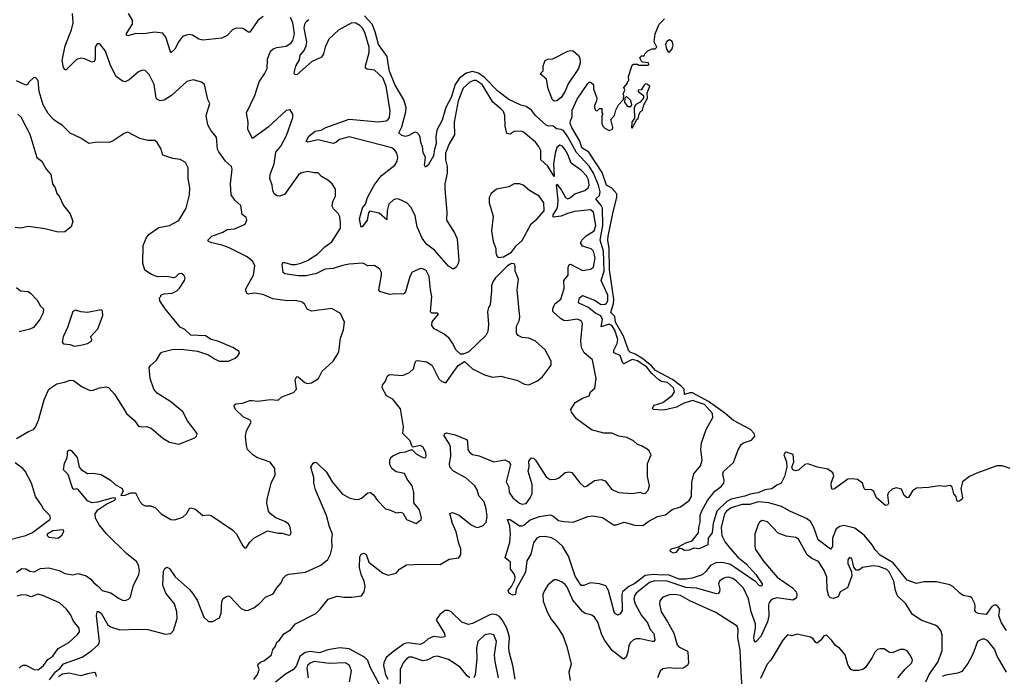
# Model space of a CAD drawing. Extents: x 2220333 to 2384341, y 721037 to 894043.
# Tile 254 of 256: x 2313398 to 2320741, y 878745 to 883639. Entities that reach past the tile are written whole.
import ezdxf

# ---------------------------------------------------------------- set-up
doc = ezdxf.new("R2010")
doc.units = 0

msp = doc.modelspace()

# ---------------------------------------------------------------- linework, layer by layer
at = {"layer": '0CON10XD'}
for points in [[(2313375, 879521.2), (2313415, 879549.4), (2313445, 879545.6), (2313475, 879530), (2313505, 879524.6), (2313552.4, 879547.6), (2313615, 879552.8), (2313693.8, 879535), (2313735, 879511.2), (2313795, 879502.1), (2313835, 879511.1), (2313895, 879493.1), (2313929.2, 879469.1), (2313951.3, 879441.3), (2313987.1, 879415), (2314014, 879385), (2314077.2, 879367.2), (2314135, 879327.3), (2314165, 879312.1), (2314185, 879309.5), (2314209.7, 879320.3), (2314224.6, 879335), (2314245, 879417.5), (2314287.1, 879505), (2314291.1, 879535), (2314285, 879573.3), (2314270.2, 879600.2), (2314197.9, 879657.9), (2314045, 879807.8), (2313991.8, 879875), (2313964.5, 879925), (2313961.5, 879955), (2313980, 879985), (2314049.2, 880030.8), (2314103.3, 880055), (2314113.3, 880065), (2314112.5, 880072.5), (2314095, 880076), (2313977.4, 880042.6), (2313935, 880037.3), (2313902.9, 880052.9), (2313835, 880136.7), (2313825, 880143.3), (2313805, 880137.5), (2313795, 880143.8), (2313759.7, 880249.7), (2313724.2, 880285), (2313731.4, 880335), (2313750, 880365), (2313753.9, 880393.9), (2313753.9, 880416.1), (2313760.7, 880429.3), (2313775, 880432.5), (2313785, 880426.7), (2313827.1, 880375), (2313841.4, 880305), (2313856.2, 880286.2), (2313905, 880256.2), (2313945, 880259.2), (2314005, 880250), (2314075, 880206), (2314110, 880175), (2314162.5, 880145), (2314170, 880125), (2314152.5, 880092.5), (2314185, 880096.2), (2314227, 880113), (2314261.9, 880111.9), (2314295, 880048.8), (2314315, 880026.7), (2314335, 880016.7), (2314375, 880016), (2314411.2, 880001.2), (2314453.8, 879955), (2314525, 879914), (2314555, 879911.2), (2314615, 879932.2), (2314641.9, 879955), (2314665, 879996.7), (2314675, 880001.2), (2314710.5, 879990.5), (2314763.6, 879943.6), (2314805, 879950), (2314825, 879944.2), (2314988, 879835), (2315015.5, 879805.5), (2315061.7, 879718.3), (2315073.9, 879703.9), (2315086.1, 879703.9), (2315113.8, 879745), (2315145.5, 879774.5), (2315245, 879829.2), (2315325, 879813.3), (2315355, 879813.3), (2315405, 879797.5), (2315415, 879800), (2315422.5, 879815), (2315413.3, 879865), (2315401.7, 879881.7), (2315375, 879900), (2315307.3, 879927.3), (2315268.8, 879955), (2315252.5, 879975), (2315242.2, 880035), (2315244.3, 880064.3), (2315272.9, 880185), (2315303, 880247), (2315300.8, 880295), (2315265, 880342.5), (2315166.3, 880376.3), (2315136.2, 880395), (2315098, 880435), (2315089.2, 880465), (2315082.9, 880535), (2315090.8, 880575), (2315125, 880640), (2315116.7, 880655), (2315065, 880678.8), (2315007.5, 880735), (2314998.1, 880755), (2315001.2, 880768.8), (2315013.7, 880776.3), (2315059.1, 880780.9), (2315115, 880801.4), (2315131.9, 880801.9), (2315175, 880795.8), (2315265, 880808.8), (2315325, 880803.3), (2315352.3, 880827.7), (2315440.3, 880859.7), (2315462, 880885), (2315452.9, 880955), (2315465, 880978.8), (2315475, 880977.5), (2315524.4, 880934.4), (2315545, 880927.8), (2315575, 880931.9), (2315625.3, 880964.7), (2315655, 881018.8), (2315735.7, 881094.3), (2315771.7, 881148.3), (2315778.8, 881165), (2315790, 881265), (2315812.3, 881327.7), (2315820, 881385), (2315790, 881450), (2315725.8, 881485.8), (2315575, 881465.6), (2315541.3, 881481.3), (2315525, 881516.7), (2315505, 881534), (2315455, 881546.2), (2315395, 881542.9), (2315285, 881558), (2315219.1, 881589.1), (2315155, 881601.2), (2315130.7, 881599.3), (2315105, 881594.5), (2315095, 881599.2), (2315085.7, 881615), (2315085.7, 881634.3), (2315140.6, 881735), (2315150.8, 881805), (2315136.4, 881836.4), (2315095, 881871.5), (2314955, 881941.8), (2314905, 881959.2), (2314830, 881975), (2314806.7, 881985), (2314800, 881995), (2314831.2, 882025), (2314914.3, 882055.7), (2314945, 882076.2), (2314999.7, 882080.3), (2315080, 882115), (2315093.3, 882145), (2315087.5, 882165), (2315058.3, 882188.3), (2315046.7, 882255), (2315003, 882293), (2314974.3, 882335), (2314970, 882415), (2314982, 882525), (2314978, 882545), (2314934, 882585), (2314882.5, 882655), (2314874.3, 882675), (2314865, 882762.5), (2314825, 882810), (2314817.3, 882827.3), (2314801.2, 882855), (2314790, 882925), (2314816.7, 883015), (2314802, 883045), (2314776.2, 883155), (2314755, 883173.3), (2314695, 883190.8), (2314645, 883179.2), (2314530.8, 883075), (2314475, 883040.6), (2314445, 883035.7), (2314425, 883044.2), (2314415.5, 883055.5), (2314401.2, 883155), (2314365, 883230), (2314335, 883260), (2314315, 883263.3), (2314285, 883251.2), (2314215, 883191.4), (2314185, 883177.1), (2314165, 883180), (2314116.9, 883215), (2314075, 883298.8), (2314036.9, 883405), (2313995, 883458.8), (2313975, 883458.8), (2313960, 883435), (2313960, 883345), (2313953.1, 883326.9), (2313935, 883322.9), (2313885, 883347.1), (2313855, 883352.5), (2313822.5, 883342.5), (2313745, 883266.2), (2313735, 883266.7), (2313725, 883282.5), (2313715.6, 883335), (2313738.2, 883445), (2313785, 883563.3), (2313796, 883615), (2313791.9, 883685)], [(2315215, 883662.7), (2315175, 883633.3), (2315115, 883545.8), (2315105, 883545.7), (2315063.3, 883573.3), (2315015, 883576.8), (2314986.9, 883565), (2314945, 883521.1), (2314905, 883500.9), (2314765, 883486.9), (2314735, 883494.3), (2314686.7, 883525), (2314660.9, 883529.1), (2314615, 883516), (2314586.2, 883476.2), (2314555, 883420.8), (2314525, 883391.2), (2314488.4, 883508.4), (2314465, 883539.2), (2314405, 883547.5), (2314325, 883534.5), (2314265, 883536.6), (2314205, 883518.8), (2314195, 883523.3), (2314195, 883536.7), (2314240, 883605), (2314240, 883635), (2314210, 883685)], [(2315152.2, 883075), (2315184.4, 883175.6), (2315224.3, 883235), (2315243.1, 883275), (2315245.6, 883345), (2315268.9, 883405), (2315288.4, 883421.6), (2315315, 883431.8), (2315385, 883440.8), (2315420.6, 883465), (2315434.7, 883485.3), (2315446.5, 883535), (2315434.7, 883614.7), (2315417.5, 883655)], [(2317541.7, 879491.7), (2317490.2, 879640.2), (2317446.1, 879716.1), (2317398.5, 879758.5), (2317365, 879777.6), (2317315, 879786.8), (2317275, 879784.5), (2317255, 879774.3), (2317230.4, 879739.6), (2317208.8, 879655), (2317181.2, 879605), (2317169.1, 879520.9), (2317101.1, 879395), (2317095.7, 879355), (2317075, 879348.9), (2317047.5, 879365), (2317040, 879385), (2317065.5, 879414.5), (2317090, 879465), (2317092, 879485), (2317085, 879510), (2317058.8, 879545), (2317058.8, 879595), (2317019.3, 879629.3), (2317052.2, 879745), (2317058, 879805), (2317052.5, 879865), (2317036.7, 879913.3), (2317055, 879914), (2317125, 879867.5), (2317145, 879865.6), (2317157.6, 879872.4), (2317205, 879911.1), (2317275, 879936.9), (2317355, 879948), (2317375, 879941.1), (2317415, 879907.1), (2317455, 879898.4), (2317526.7, 879895), (2317635, 879937.3), (2317671.5, 879941.5), (2317745, 879927.8), (2317827.5, 879875), (2317845, 879874.5), (2317905, 879894.6), (2317985, 879871.6), (2318045, 879868.6), (2318089.3, 879900.7), (2318155, 879935.7), (2318215, 879947.8), (2318265, 879988.8), (2318325, 880009.5), (2318389.5, 880055), (2318407.8, 880085), (2318411.1, 880188.9), (2318426.1, 880253.9), (2318476.2, 880313.8), (2318486.8, 880356.8), (2318478.2, 880435), (2318483.3, 880485), (2318518.2, 880585), (2318568.2, 880675), (2318564.7, 880705), (2318505, 880770.9), (2318415, 880800.2), (2318345, 880779.5), (2318295, 880750.5), (2318225, 880733.5), (2318195, 880728.4), (2318123.3, 880735), (2318116, 880745), (2318130, 880765), (2318195, 880786.5), (2318265, 880838.9), (2318280, 880865), (2318274.7, 880895), (2318228.4, 880935), (2318185, 880943.4), (2318165, 880953.8), (2318111.9, 881001.9), (2318075, 881049.2), (2318005, 881097), (2317965, 881106), (2317904.2, 881074.3), (2317894.4, 881084.4), (2317877.1, 881137.1), (2317829.1, 881155), (2317828.7, 881175), (2317854.2, 881225), (2317858.3, 881255), (2317835.4, 881325), (2317815, 881359.4), (2317795, 881370.9), (2317735, 881350), (2317743.1, 881405), (2317731.8, 881431.8), (2317693.1, 881453.1), (2317635, 881497), (2317573.3, 881523.3), (2317565.7, 881535), (2317573.3, 881566.7), (2317595, 881583.7), (2317685, 881548.8), (2317735, 881516), (2317765, 881518.7), (2317775, 881525.4), (2317784, 881545), (2317784.5, 881585), (2317735.3, 881695), (2317757.2, 881765), (2317752.3, 881915), (2317727, 881995), (2317745.7, 882105), (2317744.2, 882234.2), (2317734.8, 882255), (2317694, 882305), (2317721.6, 882328.4), (2317727.5, 882355), (2317714.9, 882405), (2317676.7, 882495), (2317645, 882546.8), (2317549.5, 882649.5), (2317486.8, 882766.8), (2317453, 882813), (2317435, 882821.8), (2317401.2, 882825), (2317375, 882847.1), (2317345, 882845.6), (2317325, 882854.2), (2317245.5, 882925.5), (2317216, 882965), (2317175, 882991.9), (2317135, 883001.1), (2317045, 883043.4), (2316965, 883106.4), (2316861.6, 883211.6), (2316820, 883240), (2316775, 883252.2), (2316728.3, 883241.7), (2316677.8, 883202.2), (2316646.4, 883155), (2316615, 883060.4), (2316576.1, 882985), (2316549.7, 882890.3), (2316509.7, 882815), (2316502.2, 882765), (2316504.1, 882715), (2316491.5, 882675), (2316485, 882624.2), (2316445.5, 882555), (2316425, 882540), (2316416.1, 882556.1), (2316423.3, 882615), (2316408.1, 882648.1), (2316402.9, 882695), (2316388.6, 882725), (2316384.2, 882765), (2316375, 882783.8), (2316363.3, 882795), (2316345, 882800), (2316301.2, 882775), (2316275, 882768.9), (2316246.7, 882775), (2316226.7, 882795), (2316248.8, 882841.2), (2316277.6, 882952.4), (2316280, 882985), (2316262.2, 883042.2), (2316195.2, 883155), (2316156.1, 883255), (2316147.6, 883297.6), (2316137.5, 883365), (2316075, 883455.6), (2316049.8, 883549.8), (2316027.5, 883605), (2315968.5, 883668.5)], [(2316159.7, 882959.7), (2316131.7, 883145), (2316107.2, 883205), (2316045, 883262.8), (2315989.8, 883269.8), (2315977.3, 883277.3), (2315976.9, 883295), (2316004.8, 883395), (2316004.4, 883435), (2315972.5, 883545), (2315955.3, 883575), (2315935, 883595.3), (2315905, 883612.4), (2315875, 883614.7), (2315775, 883560.9), (2315703.8, 883495), (2315676.9, 883435), (2315665, 883384), (2315649.5, 883360.5), (2315575, 883325.4), (2315465, 883228.6), (2315450.9, 883230.9), (2315444.4, 883244.4), (2315456.6, 883293.4), (2315485, 883341.2), (2315488.7, 883375), (2315519.3, 883410.7), (2315535.7, 883445), (2315538.9, 883475), (2315519.5, 883575), (2315524.4, 883605.6), (2315535, 883626.5), (2315555, 883640)], [(2317787.6, 882025), (2317822.9, 882207.1), (2317852.3, 882315), (2317851.5, 882341.5), (2317815, 882383.3), (2317773.8, 882405), (2317740.6, 882500.6), (2317642.2, 882652.2), (2317591.4, 882685), (2317575.9, 882735), (2317515, 882835.4), (2317503.5, 882866.5), (2317504.8, 882885.2), (2317518.2, 882915), (2317519.3, 882965), (2317555, 883046.7), (2317635, 883162.5), (2317645, 883172.5), (2317655, 883172.5), (2317677.5, 883155), (2317676.7, 883125), (2317701.2, 883055), (2317700, 883035), (2317685, 883000), (2317685, 882980), (2317695, 882962.5), (2317705, 882960), (2317721.7, 882978.3), (2317738.3, 882978.3), (2317740, 882945), (2317747.5, 882935), (2317740, 882925), (2317738.8, 882865), (2317746.7, 882845), (2317761.4, 882831.4), (2317795, 882812.5), (2317817.7, 882822.3), (2317821.2, 882835), (2317807.5, 882895), (2317833.6, 882926.4), (2317842.5, 882965), (2317863.3, 883005), (2317900, 883045), (2317902.5, 883075), (2317897.5, 883085), (2317910, 883115), (2317902.5, 883135), (2317930, 883165), (2317930, 883175), (2317940, 883185), (2317937.5, 883215), (2317965, 883300), (2317975, 883307.5), (2318005, 883307.5), (2318015, 883300), (2318085, 883300), (2318090, 883305), (2318088.3, 883318.3), (2318041.7, 883321.7), (2318031.7, 883331.7), (2318023, 883357), (2318035, 883370), (2318055, 883370), (2318060, 883385), (2318083, 883407), (2318115, 883422.5), (2318137, 883423), (2318150, 883435), (2318130, 883475), (2318137.5, 883535), (2318167.5, 883605), (2318207.5, 883645)], [(2318245, 883397.5), (2318265, 883421.4), (2318270.2, 883450.2), (2318265, 883475.7), (2318245, 883490), (2318223.1, 883476.9), (2318214, 883455), (2318220.5, 883420.5), (2318235, 883400), (2318245, 883397.5)], [(2317385, 883032.1), (2317372.2, 883042.2), (2317340, 883125), (2317327.5, 883195), (2317280, 883235), (2317301.7, 883258.3), (2317302.5, 883295), (2317317.5, 883335), (2317336.1, 883346.1), (2317375, 883347.5), (2317485, 883403.8), (2317505, 883410), (2317525, 883407.5), (2317565, 883372.5), (2317575.8, 883355.8), (2317577.5, 883317.5), (2317566.4, 883275), (2317488.8, 883161.2), (2317465, 883105.7), (2317435, 883060), (2317405, 883033.4), (2317385, 883032.1)], [(2313375, 880517.8), (2313465, 880571.1), (2313500, 880585), (2313515, 880602), (2313538.9, 880655), (2313581.8, 880805), (2313614.7, 880885.3), (2313675, 880925.4), (2313733.6, 880936.4), (2313775, 880953.3), (2313798.8, 880948.8), (2313865, 880902.5), (2313925, 880876.7), (2313945, 880877.5), (2313993.6, 880896.4), (2314045, 880903.3), (2314062.5, 880895), (2314105, 880847.5), (2314164, 880754), (2314195, 880703.3), (2314255, 880651.2), (2314285, 880610), (2314305, 880604), (2314345, 880606.2), (2314377.5, 880595), (2314465, 880521.2), (2314515, 880490), (2314585, 880476.7), (2314705, 880523.3), (2314717.5, 880535), (2314722.5, 880555), (2314649.5, 880649.5), (2314615.6, 880715.6), (2314525, 880791.4), (2314424.4, 880854.4), (2314398.8, 880885), (2314372, 880965), (2314363.9, 881046.1), (2314370.7, 881059.3), (2314417.5, 881102.5), (2314450, 881155), (2314465.9, 881164.1), (2314535, 881180), (2314602.7, 881182.7), (2314725, 881168), (2314805, 881141.2), (2314851.4, 881111.4), (2314885, 881093.8), (2314955, 881093.3), (2315005, 881116.7), (2315025.9, 881134.1), (2315037.3, 881152.7), (2315036, 881165), (2314986.8, 881196.8), (2314875, 881244.2), (2314825.6, 881255.6), (2314785, 881282.2), (2314675, 881286.7), (2314629.2, 881329.2), (2314595, 881347.5), (2314484.2, 881484.2), (2314443.3, 881545), (2314440, 881565), (2314450, 881575), (2314450, 881585), (2314473.6, 881596.4), (2314535, 881600), (2314570.7, 881619.3), (2314590.7, 881639.3), (2314626.7, 881695), (2314632.5, 881715), (2314623.3, 881735), (2314605, 881746.9), (2314585, 881744.2), (2314560.3, 881719.7), (2314545.8, 881714.2), (2314495, 881725.4), (2314425, 881722.2), (2314380, 881740), (2314331.5, 881771.5), (2314316.9, 881825), (2314320, 881955), (2314344.3, 882015), (2314365, 882040), (2314435, 882090), (2314515, 882105.8), (2314585, 882143.3), (2314640.6, 882235), (2314665.7, 882335), (2314668.1, 882385), (2314655.6, 882455), (2314655.7, 882535), (2314635.6, 882575.6), (2314595, 882598), (2314540, 882605), (2314465, 882630), (2314449.7, 882679.7), (2314422.5, 882725), (2314405, 882740), (2314355, 882739.2), (2314295, 882754.3), (2314205, 882801.4), (2314177.9, 882792.1), (2314095, 882736.2), (2314065, 882724), (2313976.1, 882726.1), (2313915, 882716), (2313855, 882756), (2313775, 882793.1), (2313715, 882851.9), (2313685, 882870), (2313650.8, 882895), (2313609.8, 882939.8), (2313574.3, 883005), (2313544.2, 883105), (2313536.2, 883185), (2313515, 883207.5), (2313500, 883205), (2313467, 883173), (2313457.5, 883155), (2313445, 883151.2), (2313375, 883183.3)], [(2315145, 878721.2), (2315172.3, 878757.7), (2315184, 878795), (2315173.8, 878825), (2315176.7, 878835), (2315195, 878851.2), (2315225, 878864), (2315276.2, 878905), (2315286.7, 878945), (2315302.5, 878965), (2315315, 879000), (2315336.4, 879013.6), (2315367.3, 879062.7), (2315417.9, 879092.1), (2315454.3, 879135.7), (2315605.6, 879214.4), (2315638.8, 879245), (2315699.3, 879320.7), (2315765, 879342), (2315815, 879334), (2315875.6, 879334.4), (2315946.7, 879345), (2315967.5, 879375), (2315973.3, 879415), (2315967.9, 879455), (2315945, 879502.9), (2315933.1, 879555), (2315933.6, 879635), (2315943.9, 879656.1), (2315965, 879664.2), (2315981.9, 879651.9), (2316001.2, 879595), (2316105, 879514), (2316145, 879498), (2316205, 879513.3), (2316230, 879545), (2316282.5, 879575), (2316395, 879581.4), (2316535, 879578.6), (2316601.7, 879618.3), (2316671.8, 879628.2), (2316687.6, 879652.4), (2316687.8, 879695), (2316671.8, 879735), (2316652.6, 879822.6), (2316625, 879884), (2316605, 879957.5), (2316625, 879967.1), (2316675, 879946.5), (2316765, 879874.4), (2316795, 879858.1), (2316815, 879855.6), (2316855, 879868.9), (2316876.4, 879895), (2316884.6, 879935), (2316877.4, 879992.6), (2316860.7, 880045), (2316821.5, 880091.5), (2316810, 880135), (2316791.5, 880165), (2316724.5, 880225), (2316633.1, 880275), (2316606.7, 880305), (2316602.4, 880332.4), (2316612.3, 880385), (2316610.4, 880455), (2316601.3, 880481.3), (2316562.5, 880537.5), (2316567, 880553), (2316580, 880560), (2316646.7, 880545), (2316731.2, 880511.2), (2316737.3, 880497.3), (2316740, 880435), (2316752.9, 880415), (2316775, 880398.1), (2316825, 880388.1), (2316935, 880344), (2317015, 880358), (2317046.7, 880345), (2317058, 880325), (2317025.6, 880195), (2317046.4, 880155), (2317049.2, 880115), (2317076.7, 880075), (2317124.2, 880035), (2317145, 880028.5), (2317173.9, 880033.9), (2317205.5, 880075), (2317218.8, 880105), (2317220.4, 880175), (2317190, 880275), (2317197.3, 880307.3), (2317195, 880350), (2317215, 880373.3), (2317230.7, 880370.7), (2317245, 880356.7), (2317325, 880230.8), (2317355, 880212.5), (2317394.3, 880214.3), (2317415, 880222.2), (2317466.8, 880263.2), (2317495, 880270), (2317515, 880263.3), (2317575, 880187.5), (2317608.3, 880158.3), (2317625, 880163.3), (2317684.4, 880205.6), (2317735, 880211.9), (2317765, 880201.4), (2317815, 880138), (2317865.7, 880115.7), (2317965, 880108.8), (2318025, 880118.8), (2318047, 880107), (2318065, 880110), (2318085, 880132.5), (2318095.9, 880164.1), (2318079.2, 880235), (2318078.8, 880331.2), (2318106.7, 880395), (2318092.5, 880425), (2318078.3, 880438.3), (2318035, 880464), (2318005, 880474), (2317975, 880500), (2317925, 880526), (2317865, 880536.2), (2317815, 880557.3), (2317755, 880558.5), (2317661.2, 880581.2), (2317550, 880665), (2317514, 880715), (2317508.8, 880735), (2317540, 880785), (2317595, 880818), (2317645, 880836.7), (2317654.2, 880865.8), (2317687.3, 880892.7), (2317697.1, 880965), (2317668.6, 881105), (2317608.1, 881155), (2317588.2, 881195), (2317582.2, 881245), (2317594, 881375), (2317588.7, 881388.7), (2317575, 881400.8), (2317555, 881406.9), (2317475, 881393.8), (2317455, 881397.2), (2317431.3, 881411.3), (2317373.6, 881465), (2317373.8, 881485), (2317389.6, 881520.4), (2317433.5, 881556.5), (2317459.1, 881635), (2317455.5, 881695), (2317488.2, 881735), (2317488.1, 881791.9), (2317494.6, 881815.4), (2317505, 881816.7), (2317595, 881768.9), (2317655, 881780.5), (2317676.5, 881795), (2317689.5, 881865), (2317678.4, 881915), (2317660.7, 881930.7), (2317595, 881952.3), (2317581.3, 881975), (2317590, 881995), (2317621.7, 882028.3), (2317681.2, 882065), (2317695.2, 882105), (2317676.9, 882205), (2317655, 882221.5), (2317535, 882209.7), (2317484.1, 882195.9), (2317435.9, 882174.1), (2317377.1, 882167.1), (2317377.1, 882185), (2317407.3, 882232.7), (2317412, 882255), (2317414.3, 882295), (2317401.7, 882408.3), (2317405, 882413.3), (2317438.3, 882368.3), (2317468.2, 882315), (2317485, 882305.3), (2317505, 882312.9), (2317538.6, 882341.4), (2317612.9, 882367.1), (2317636.8, 882385), (2317645.2, 882404.8), (2317639.6, 882445), (2317625, 882475.3), (2317588.9, 882515), (2317510.7, 882570.7), (2317486.5, 882635), (2317465, 882670.5), (2317445, 882695.4), (2317425, 882703.6), (2317405, 882687.3), (2317390.8, 882645), (2317379.5, 882565), (2317385, 882470), (2317336.7, 882546.7), (2317283.3, 882595), (2317285.3, 882665), (2317270.4, 882695), (2317245.2, 882725.2), (2317155, 882800.9), (2317135, 882809.6), (2317085, 882806.4), (2317055, 882785.7), (2317031.8, 882791.8), (2317018.9, 882845), (2317016.9, 882925), (2317005, 882954.4), (2316985.8, 882975.8), (2316925.3, 883025), (2316846, 883156), (2316802, 883185), (2316785, 883185.6), (2316755, 883173), (2316705, 883130), (2316667.6, 883035), (2316637.4, 882875), (2316639.8, 882780.2), (2316600, 882715), (2316574.7, 882644.7), (2316573.1, 882595), (2316585.5, 882545), (2316586.2, 882495), (2316569.6, 882415), (2316567.9, 882375), (2316584.6, 882205.4), (2316581.2, 882145), (2316640.4, 882050.4), (2316659.7, 882005), (2316672.5, 881845), (2316668.3, 881821.7), (2316655, 881796.7), (2316637.7, 881782.3), (2316625, 881781.2), (2316595, 881802), (2316491.5, 881921.5), (2316431.5, 881965), (2316400.1, 882010.1), (2316362.8, 882095), (2316346.4, 882176.4), (2316318.7, 882238.7), (2316285, 882273.9), (2316225, 882301.8), (2316205, 882303.8), (2316185, 882295.4), (2316152.1, 882265), (2316138.5, 882215), (2316135, 882147.5), (2316077.7, 882197.7), (2316008.8, 882211.2), (2316000.5, 882199.5), (2315988.9, 882145), (2315955, 882097.5), (2315943.8, 882093.8), (2315933.2, 882155), (2315953.6, 882236.4), (2315976.9, 882263.1), (2315991.8, 882315), (2316040.9, 882405), (2316095, 882475.6), (2316194.8, 882555.2), (2316213.8, 882585), (2316217.7, 882615), (2316211.5, 882645), (2316196.6, 882666.6), (2316172.5, 882685), (2315855, 882765.8), (2315784.2, 882745.8), (2315756.5, 882723.5), (2315735, 882716.5), (2315625, 882743.2), (2315545.7, 882725.7), (2315533.3, 882735), (2315555, 882770), (2315602.7, 882807.3), (2315645.3, 882814.7), (2315682, 882835), (2315855, 882898.9), (2316075, 882878.2), (2316130, 882885), (2316145.7, 882894.3), (2316155, 882910), (2316159.7, 882959.7)], [(2317965, 882830), (2318000, 882895), (2318010, 882900), (2318017.5, 882935), (2318027.5, 882955), (2318042.5, 882965), (2318053.3, 883005), (2318080, 883055), (2318077.5, 883095), (2318097.5, 883145), (2318075, 883157.5), (2318065, 883160), (2318055, 883152.5), (2318032.5, 883117.5), (2318010, 883115), (2318010, 883105), (2318050, 883075), (2318050, 883055), (2318026.4, 883023.6), (2317993.6, 883006.4), (2317980, 882985), (2317982.5, 882905), (2317962.5, 882875), (2317960, 882835), (2317965, 882830)], [(2313621.3, 878718.7), (2313665, 878778.5), (2313697.7, 878802.3), (2313725, 878837.4), (2313865, 878888.6), (2313935, 878936.5), (2313986.5, 878983.5), (2313994.4, 879005.6), (2313969.8, 879195), (2313975, 879227.1), (2313985, 879228.2), (2314005.2, 879215.2), (2314055, 879128.8), (2314074.4, 879114.4), (2314145, 879091.9), (2314275.7, 879095.7), (2314354.3, 879094.3), (2314485, 879059.5), (2314525, 879063.1), (2314545, 879086), (2314572.1, 879175), (2314569.2, 879225), (2314553.5, 879285), (2314488.6, 879365), (2314465.7, 879425), (2314471.7, 879528.3), (2314480.7, 879549.3), (2314495, 879557.5), (2314515, 879550), (2314557.4, 879487.4), (2314665, 879392.2), (2314688.1, 879365), (2314722.6, 879312.6), (2314772.5, 879185), (2314805, 879154.4), (2314835, 879152.9), (2314888, 879182), (2314900.5, 879215), (2314905, 879302.5), (2314915.8, 879324.2), (2314939.5, 879340.5), (2314955, 879344), (2314965, 879339.2), (2315050.5, 879250.5), (2315082.5, 879235), (2315105, 879237.5), (2315145, 879256.5), (2315190.2, 879289.8), (2315231.4, 879335), (2315289.5, 879360.5), (2315315.5, 879404.5), (2315348.6, 879441.4), (2315364, 879476), (2315385, 879499.2), (2315405, 879507.1), (2315529.3, 879520.7), (2315645, 879572.9), (2315696, 879615), (2315715.5, 879654.5), (2315729.4, 879705), (2315725.7, 879765), (2315731.4, 879805), (2315709.1, 879859.1), (2315687.1, 879945), (2315603.1, 880135), (2315590.8, 880185), (2315592.7, 880227.3), (2315568.8, 880305), (2315585.7, 880334.3), (2315599.5, 880340.5), (2315615, 880337.1), (2315685, 880266.5), (2315729.6, 880195), (2315804.1, 880104.1), (2315854.2, 880075.8), (2315895, 880064.5), (2315925, 880063.3), (2315947.4, 880072.6), (2315995, 880111.9), (2316015, 880114.4), (2316037.4, 880097.4), (2316067.5, 880055), (2316125, 879992.9), (2316163.9, 879983.9), (2316205, 879963.3), (2316235, 879968), (2316254.3, 879964.3), (2316283.6, 879913.6), (2316355, 879883.8), (2316392.5, 879915), (2316393.8, 879925), (2316380, 879985), (2316337.4, 880037.4), (2316338, 880115), (2316326.2, 880165), (2316287.7, 880215), (2316267.2, 880257.2), (2316205, 880269.4), (2316173, 880293), (2316158.1, 880325), (2316159.4, 880355), (2316165, 880376.7), (2316180.3, 880389.7), (2316235, 880412.5), (2316275, 880417.5), (2316315, 880433.3), (2316325, 880432.5), (2316355, 880404), (2316395, 880380), (2316415, 880372.5), (2316423.3, 880376.7), (2316430, 880385), (2316426, 880414), (2316405, 880456.2), (2316383.8, 880466.2), (2316332.5, 880452.5), (2316323, 880463), (2316310.5, 880500.5), (2316255.8, 880555), (2316259.5, 880605), (2316238.6, 880738.6), (2316179.7, 880809.7), (2316134, 880835), (2316101.2, 880895), (2316103.3, 880915), (2316125.9, 880944.1), (2316140, 880985), (2316155.9, 880994.1), (2316253.8, 880986.2), (2316305, 881008.8), (2316335, 881037.5), (2316347.5, 881085), (2316352.5, 881095), (2316365, 881100), (2316435, 881090), (2316473, 881063), (2316522.7, 880962.7), (2316545, 880942.5), (2316575, 880932.5), (2316667.3, 881062.7), (2316715, 881092.5), (2316775.9, 881035.9), (2316865, 880991.2), (2316925, 880976), (2316985, 880981.4), (2317012.5, 880975), (2317105, 880953.3), (2317162.7, 880922.7), (2317195, 880918), (2317255, 880944), (2317295, 880973.8), (2317360.8, 881065), (2317362.5, 881095), (2317317.9, 881177.9), (2317245, 881244.2), (2317195, 881265.7), (2317145, 881270), (2317115, 881286.2), (2317102.3, 881302.3), (2317104.1, 881354.1), (2317122.9, 881395), (2317127, 881423), (2317107.1, 881625), (2317116.9, 881705), (2317092.5, 881765), (2317092, 881805), (2317085, 881818.8), (2317065, 881821.9), (2317034.7, 881805.3), (2316945.6, 881715), (2316926.7, 881685), (2316915.8, 881655), (2316917.3, 881617.3), (2316906.2, 881515), (2316893.8, 881495), (2316886.2, 881465), (2316893.8, 881366.2), (2316890, 881315), (2316873.8, 881285), (2316747.3, 881162.7), (2316705, 881146.7), (2316685, 881147.5), (2316649.5, 881179.5), (2316627, 881227), (2316598.3, 881268.3), (2316555, 881301.2), (2316490, 881335), (2316470.5, 881360.5), (2316473.4, 881386.6), (2316522.5, 881445), (2316515, 881452.5), (2316472.5, 881452.5), (2316462, 881462), (2316472, 881575), (2316460.8, 881625), (2316452.2, 881725), (2316428.9, 881768.9), (2316405, 881782), (2316386.1, 881783.9), (2316325, 881757.5), (2316308, 881725), (2316275, 881610), (2316265, 881597.5), (2316255, 881592.5), (2316195, 881596), (2316155, 881590), (2316085, 881613.8), (2316076.7, 881625), (2316095.8, 881735), (2316095.6, 881755.6), (2316085, 881780), (2316045, 881806.2), (2315995, 881805.7), (2315956.2, 881823.8), (2315855, 881817.1), (2315805, 881807.7), (2315735.9, 881784.1), (2315675, 881780.3), (2315611.5, 881748.5), (2315535, 881729.4), (2315475, 881730), (2315375, 881745.5), (2315362.5, 881755), (2315354.6, 881815), (2315361.7, 881828.3), (2315375, 881830.4), (2315425, 881815.4), (2315455, 881815.4), (2315495, 881824.1), (2315545.6, 881845), (2315620.6, 881895), (2315673.5, 881946.5), (2315725, 881982.9), (2315790, 882085), (2315791.7, 882128.3), (2315785, 882168.8), (2315773.1, 882195), (2315738.9, 882228.9), (2315728.3, 882248.3), (2315733.3, 882285), (2315754.2, 882325), (2315753.8, 882375), (2315728.8, 882415), (2315695, 882443.3), (2315649.5, 882469.5), (2315625, 882496.7), (2315595, 882498.8), (2315545, 882508), (2315494.1, 882495.9), (2315477.7, 882482.3), (2315373.7, 882336.3), (2315335, 882323.6), (2315315, 882326.9), (2315295, 882342), (2315285.6, 882365), (2315281.9, 882405), (2315263.1, 882455), (2315265.5, 882485), (2315296.2, 882565), (2315307.9, 882652.1), (2315344.4, 882695.6), (2315387.1, 882775), (2315435, 882910), (2315436.2, 882935), (2315415, 882967.5), (2315385, 882962.5), (2315252, 882838), (2315135, 882753.3), (2315100.2, 882820.2), (2315102.2, 882875), (2315088.5, 882945), (2315152.2, 883075)], [(2317955, 882992.5), (2317962.5, 883005), (2317956.2, 883036.2), (2317923, 883067), (2317910, 883055), (2317907.5, 883025), (2317925, 883000), (2317935, 882993.3), (2317955, 882992.5)], [(2313385.3, 882935.3), (2313405.6, 882915), (2313473.5, 882785), (2313525, 882612.5), (2313563.3, 882585), (2313596, 882525), (2313631.2, 882485), (2313642.5, 882415), (2313663.8, 882385), (2313676, 882345), (2313693.3, 882323.3), (2313725, 882254.2), (2313775, 882192), (2313795.5, 882135), (2313782.9, 882095), (2313735, 882057.5), (2313685, 882054.5), (2313585, 882079.5), (2313465, 882098.9), (2313405, 882085.6), (2313365, 882089.2)], [(2316967.5, 881867.5), (2317005, 881872.5), (2317065, 881906.5), (2317103.7, 881956.3), (2317145.7, 881994.3), (2317213.2, 882116.8), (2317255, 882152.5), (2317310, 882215), (2317306.9, 882275), (2317271.2, 882325), (2317200, 882365), (2317152.5, 882405), (2317125.6, 882415.6), (2317085, 882415.7), (2317045, 882392.5), (2316953.8, 882376.2), (2316914, 882345), (2316898, 882315), (2316898, 882275), (2316929.2, 882175), (2316916, 882065), (2316928, 881985), (2316950, 881935), (2316948.8, 881905), (2316955, 881882.5), (2316967.5, 881867.5)], [(2320785, 880293.8), (2320725, 880314), (2320685, 880313.8), (2320535, 880259.6), (2320481.1, 880235), (2320430, 880195), (2320417.5, 880145), (2320428.8, 880075), (2320425, 880062.5), (2320405, 880050), (2320395, 880047.5), (2320387.5, 880055), (2320382.5, 880085), (2320363.8, 880105), (2320350.8, 880155), (2320336.2, 880166.2), (2320295, 880160), (2320255, 880164.7), (2320175, 880151.3), (2320085, 880147.5), (2320055, 880127.1), (2320025, 880077.5), (2320015, 880076.7), (2319995, 880093.8), (2319975, 880140.8), (2319935, 880150.9), (2319905, 880140.5), (2319878.1, 880115), (2319870.5, 880095), (2319878, 880035), (2319868.8, 880021.2), (2319855, 880017.5), (2319787.8, 880075), (2319765, 880127.5), (2319745, 880137.8), (2319704.6, 880134.6), (2319695.8, 880145), (2319684.2, 880185), (2319645, 880211.2), (2319605, 880217.8), (2319573.3, 880215), (2319475, 880142), (2319457.5, 880137.5), (2319448.6, 880165), (2319449.4, 880185), (2319470, 880240), (2319462.2, 880262.2), (2319425, 880288.1), (2319347.5, 880305), (2319275, 880329.2), (2319253.3, 880325), (2319205, 880280.8), (2319185, 880277.5), (2319164.1, 880284.1), (2319156.7, 880305), (2319172, 880345), (2319167.3, 880397.3), (2319115, 880416), (2319106.4, 880413.6), (2319096.7, 880395), (2319116.2, 880345), (2319120, 880305), (2319102, 880235), (2319076.4, 880183.6), (2319045, 880170), (2319007.2, 880142.8), (2318954.8, 880135.2), (2318905, 880111.7), (2318845, 880102.6), (2318805, 880086.8), (2318704.6, 880065.4), (2318671.9, 880048.1), (2318598.1, 879975), (2318568.4, 879885), (2318562.1, 879815), (2318531.8, 879775), (2318528.6, 879725), (2318465, 879694.4), (2318425, 879699.2), (2318390, 879685), (2318355, 879682.5), (2318335, 879696), (2318315, 879700), (2318291.2, 879668.8), (2318275, 879662.5), (2318251.2, 879675), (2318248.8, 879685), (2318260, 879695), (2318310.7, 879709.3), (2318365, 879740.6), (2318413.3, 879755), (2318460, 879815), (2318462.5, 879855), (2318473.3, 879895), (2318472.9, 879945), (2318485, 879978.8), (2318527.5, 880055), (2318581.4, 880125), (2318629.3, 880160.7), (2318649.2, 880185), (2318652, 880205), (2318640.8, 880255), (2318647.3, 880272.7), (2318720.9, 880339.1), (2318755, 880433.3), (2318780.8, 880475), (2318795, 880485.5), (2318855, 880504.1), (2318880, 880535), (2318876, 880555), (2318847, 880585), (2318721.8, 880651.8), (2318657.7, 880707.7), (2318535, 880793.1), (2318415, 880857.6), (2318395, 880857.7), (2318355, 880844.5), (2318353.8, 880885), (2318329.5, 880909.5), (2318266.3, 880956.3), (2318138.3, 881025), (2318109.2, 881059.2), (2318036.8, 881116.8), (2317987.4, 881147.4), (2317951.2, 881161.2), (2317938.2, 881175), (2317900.3, 881280.3), (2317841.6, 881385), (2317837.4, 881427.4), (2317806.7, 881456.7), (2317827.1, 881522.9), (2317828.6, 881555), (2317796.3, 881775), (2317793.5, 881933.5), (2317784.1, 881995), (2317787.6, 882025)], [(2313375, 881642), (2313405, 881619.2), (2313462.5, 881612.5), (2313478.3, 881601.7), (2313528.3, 881548.3), (2313552.5, 881505), (2313576.2, 881485), (2313573.3, 881455), (2313547.5, 881405), (2313500, 881345), (2313475, 881332), (2313395, 881313.8)], [(2313805, 881206), (2313855, 881214.2), (2313904.2, 881225.8), (2313933.3, 881245), (2313936.7, 881255), (2313927.5, 881275), (2313980, 881335), (2314017.5, 881435), (2314017, 881467), (2314007, 881477), (2313905, 881458), (2313855, 881460.8), (2313815, 881473.8), (2313795, 881463.3), (2313756, 881344), (2313721.4, 881275), (2313716.2, 881235), (2313725, 881223.3), (2313775, 881218), (2313805, 881206)], [(2313565, 880012.5), (2313515.5, 880085.5), (2313486.4, 880185), (2313438.6, 880275), (2313422.5, 880295), (2313365.4, 880335.4)], [(2313276.6, 879753.4), (2313444.5, 879795.5), (2313495, 879818), (2313622.5, 879915), (2313627.5, 879925), (2313623.3, 879945), (2313573.2, 879993.2), (2313565, 880012.5)], [(2320757.3, 879087.3), (2320719.5, 879145), (2320700, 879195), (2320706.4, 879246.4), (2320686.1, 879276.1), (2320665, 879276.7), (2320646.7, 879265), (2320605, 879206.2), (2320545, 879213.3), (2320527.5, 879222.5), (2320520, 879235), (2320524.2, 879265), (2320520, 879285), (2320498.9, 879328.9), (2320485, 879338), (2320435, 879348), (2320408.8, 879365), (2320355.8, 879415.8), (2320335, 879426.2), (2320235, 879450), (2320139.5, 879450.5), (2320085, 879435.8), (2320015, 879461.2), (2319911.2, 879591.2), (2319815, 879649), (2319776.9, 879686.9), (2319755.3, 879725), (2319695, 879796.4), (2319625, 879850.5), (2319545, 879870), (2319515, 879862), (2319485.6, 879845), (2319458.5, 879775), (2319458.2, 879711.8), (2319445, 879693.5), (2319351.7, 879761.7), (2319320.3, 879855), (2319295, 879899.6), (2319265, 879922), (2319145, 879974.6), (2319080.3, 880010.3), (2318985, 880038.4), (2318905, 880045.2), (2318844.1, 880025.9), (2318785, 880025.8), (2318705, 880000.6), (2318669.2, 879975), (2318654.8, 879955), (2318629.5, 879855), (2318635, 879794.2), (2318660, 879745), (2318697.6, 879695), (2318753.3, 879633.4), (2318815, 879582.5), (2318887.4, 879505), (2318935.9, 879434.1), (2318936, 879425), (2318925, 879416.7), (2318915, 879420), (2318888.8, 879448.8), (2318731, 879555), (2318695, 879581.1), (2318635, 879593.6), (2318588.7, 879591.3), (2318548.5, 879571.5), (2318515, 879526.9), (2318488, 879502), (2318412.8, 879477.2), (2318365, 879468.7), (2318315, 879470.3), (2318235, 879501.4), (2318195, 879498.2), (2318125, 879504.2), (2318063.2, 879496.8), (2317985, 879436.3), (2317941.9, 879415), (2317893.2, 879375), (2317888.3, 879355), (2317890, 879235), (2317875, 879211.2), (2317855, 879202), (2317834.5, 879215), (2317788.6, 879385), (2317768.9, 879418.9), (2317722, 879435), (2317655, 879442.5), (2317605, 879421.6), (2317585, 879422.3), (2317541.7, 879491.7)], [(2313685, 879773.8), (2313713.6, 879796.4), (2313726.7, 879825), (2313725, 879836.2), (2313645, 879828.6), (2313603.3, 879805), (2313602.5, 879795), (2313615, 879783.3), (2313685, 879773.8)], [(2319418.9, 879388.9), (2319417.9, 879485), (2319397.1, 879535), (2319355, 879600), (2319305, 879622.5), (2319269.8, 879649.8), (2319206.3, 879766.3), (2319185, 879779.4), (2319115, 879790.6), (2319055, 879813.1), (2318975, 879896), (2318935, 879907.5), (2318916.2, 879895), (2318905, 879876.7), (2318880, 879805), (2318879.4, 879715), (2318885, 879691.2), (2318945, 879602.5), (2319046.9, 879485), (2319161.5, 879405), (2319187.5, 879375), (2319193.9, 879355), (2319190.4, 879329.6), (2319165, 879313.9), (2319045, 879330), (2319005, 879316.8), (2318988.2, 879295), (2318982.8, 879275), (2318985.3, 879195), (2318975, 879151.4), (2318925, 879042.5), (2318885, 878999.2), (2318875, 879012), (2318871.6, 879035), (2318885.2, 879105), (2318885, 879136.2), (2318854.1, 879225), (2318832.7, 879322.7), (2318795, 879403.1), (2318743.3, 879455), (2318715, 879474.5), (2318685, 879483.6), (2318665, 879482.5), (2318643.8, 879475), (2318618, 879455), (2318608.9, 879435), (2318618.8, 879395), (2318616.9, 879375), (2318607.6, 879362.4), (2318595, 879360.6), (2318445, 879401.8), (2318365, 879407.7), (2318226, 879455), (2318135, 879456.6), (2318094.7, 879445), (2317994.2, 879365), (2317982.5, 879345), (2317978.8, 879321.2), (2317988.7, 879285), (2318035, 879198.9), (2318079.2, 879145), (2318100.4, 879095), (2318126.9, 879065), (2318135.6, 879015), (2318126.2, 879005), (2318115, 879003.5), (2318025, 879025.5), (2317995, 879025.6), (2317975, 879017.1), (2317952.6, 878997.4), (2317940, 878975), (2317934.3, 878925), (2317920.9, 878889.1), (2317905, 878875.8), (2317895, 878875.7), (2317817.6, 878937.6), (2317761.5, 879011.5), (2317739.7, 879055), (2317709.4, 879149.4), (2317685, 879186.2), (2317665, 879200.8), (2317615, 879212.5), (2317595, 879227.5), (2317523.2, 879313.2), (2317479.9, 879409.9), (2317465, 879430), (2317439.4, 879449.4), (2317405, 879464), (2317385, 879464), (2317373.2, 879456.8), (2317336.6, 879423.4), (2317311.4, 879385), (2317299.4, 879355), (2317301.1, 879305), (2317331.9, 879225), (2317360.6, 879170.6), (2317407.1, 879115), (2317448.3, 879048.3), (2317477.4, 878967.4), (2317510, 878835), (2317493.2, 878776.8), (2317502.5, 878715)], [(2320155.6, 878704.4), (2320181.3, 878758.7), (2320245, 878851.8), (2320277.9, 878935), (2320277.5, 879055), (2320267.4, 879087.4), (2320245, 879113.8), (2320225.6, 879125.6), (2320125, 879160), (2320057.1, 879205), (2320007.1, 879285), (2319943.5, 879345), (2319928.2, 879385), (2319916.8, 879455), (2319882.8, 879522.8), (2319865, 879541.8), (2319805, 879563.8), (2319761.6, 879568.4), (2319682.9, 879557.1), (2319655, 879537.5), (2319635, 879537.5), (2319618.3, 879558.3), (2319603.6, 879623.6), (2319585, 879630), (2319575, 879612.5), (2319572.9, 879585), (2319600, 879525), (2319602.5, 879495), (2319571.4, 879405), (2319516.2, 879375), (2319501.9, 879338.1), (2319465, 879326.1), (2319445, 879330.4), (2319432.5, 879342.5), (2319418.9, 879388.9)], [(2313394.4, 878805), (2313409.7, 878820.3), (2313425, 878828), (2313445, 878828), (2313505.4, 878795.4), (2313535, 878794.6), (2313575.4, 878825), (2313609, 878871), (2313645.9, 878895), (2313685, 878952), (2313765, 878996.2), (2313826.4, 879055), (2313844, 879076), (2313841.8, 879105), (2313798.8, 879155), (2313776.4, 879205), (2313745, 879249.2), (2313695, 879292.2), (2313576.2, 879346.2), (2313535, 879357.6), (2313485, 879338), (2313449.2, 879349.2), (2313415, 879351.9), (2313377.4, 879342.6)], [(2318785.3, 878655.3), (2318778.6, 878778.6), (2318770.9, 878940.9), (2318753.5, 879033.5), (2318757.1, 879095), (2318748.5, 879118.5), (2318589.9, 879219.9), (2318395, 879308.2), (2318325, 879346.8), (2318285, 879355.3), (2318245, 879352.7), (2318194.6, 879335.4), (2318171.8, 879308.2), (2318168.5, 879285), (2318181.1, 879225), (2318227.3, 879157.3), (2318276, 879066), (2318300.8, 878980.8), (2318313.9, 878963.9), (2318372.9, 878935), (2318380.9, 878925), (2318386.4, 878845), (2318378.5, 878825), (2318345, 878804.7), (2318285, 878803.8)], [(2317092.9, 878725), (2317076.7, 878825), (2317048.4, 878928.4), (2317044.8, 878964.8), (2317049.8, 879035), (2317041.7, 879071.7), (2317028.4, 879108.4), (2316995.5, 879165.5), (2316975, 879190.4), (2316955, 879202.5), (2316925, 879207.5), (2316905, 879202.9), (2316775, 879138.6), (2316745, 879131.9), (2316695, 879150), (2316615, 879225.3), (2316595, 879235.7), (2316571.9, 879235), (2316531.6, 879205), (2316504.6, 879165), (2316565.5, 879065), (2316569.7, 879040.3), (2316545.4, 879034.6), (2316485, 879041.3), (2316445, 879023.8), (2316415, 878997.3), (2316385, 878983.1), (2316295, 878995.3), (2316265, 878986.9), (2316187.3, 878932.7), (2316132.2, 878885), (2316113.1, 878846.9), (2316110.9, 878825), (2316125.3, 878755), (2316143.6, 878725)], [(2316969.7, 878735), (2316942.9, 878855), (2316939.2, 878905), (2316954.5, 879005), (2316935, 879054.2), (2316905, 879061.5), (2316866.4, 879053.6), (2316814.2, 879005), (2316804.3, 878955), (2316807.8, 878875), (2316794.5, 878755.5), (2316785, 878733.8)], [(2319946.7, 878735), (2320000.5, 878799.5), (2320050, 878845), (2320056, 878865), (2320042.5, 878895), (2320016, 878935), (2319995, 878945.7), (2319964.4, 878945.6), (2319905, 878920), (2319885, 878923.8), (2319845, 878948.8), (2319815, 878951.2), (2319795, 878944), (2319774, 878925), (2319755.5, 878884.5), (2319705, 878812), (2319685, 878796), (2319655, 878788), (2319615, 878788.8), (2319595, 878796.7), (2319575, 878832.5), (2319554.2, 878905), (2319515, 878953.3), (2319481.2, 878975), (2319455, 879012.5), (2319415, 879052.5), (2319395, 879047.5), (2319375, 879017.5), (2319345, 878992.5), (2319335, 878997.5), (2319315.7, 879025.7), (2319295, 879036.7), (2319195, 879058.8), (2319155, 879046.2), (2319125, 879053.3), (2319090, 879015), (2319000.6, 878865), (2318971.1, 878835), (2318922.3, 878727.7)], [(2316085.5, 878675), (2316012.2, 878812.2), (2315993.8, 878863.8), (2315968.9, 878888.9), (2315855, 878949.2), (2315785, 878958.7), (2315695, 878942.5), (2315635, 878920.4), (2315565, 878930.5), (2315526.6, 878923.4), (2315487.1, 878892.9), (2315463.2, 878825), (2315439.2, 878795), (2315379.3, 878760.7), (2315305, 878701.8)], [(2320756.9, 878775), (2320687.8, 878895), (2320667.6, 878947.6), (2320618.6, 879008.6), (2320595, 879021.2), (2320575, 879021.2), (2320540, 879005), (2320505, 878911.2), (2320468.1, 878841.9), (2320425, 878782.2), (2320395, 878768.2), (2320305, 878753.3), (2320277, 878743)], [(2316755, 878734.2), (2316735, 878750), (2316682.6, 878812.6), (2316595, 878869.6), (2316515, 878895.4), (2316485, 878891.5), (2316455.9, 878875.9), (2316435, 878864.7), (2316405, 878860.8), (2316325, 878886.9), (2316302.4, 878887.6), (2316283.6, 878876.4), (2316258.9, 878845), (2316236.7, 878795), (2316233.1, 878595)], [(2315858.5, 878705), (2315873.3, 878785), (2315856.9, 878825), (2315826.7, 878845), (2315705, 878839.5), (2315595, 878855.7), (2315565, 878844.2), (2315545.3, 878825), (2315538.8, 878805), (2315549.1, 878735)], [(2313970.8, 878745), (2313965.7, 878765.7), (2313955, 878773.8), (2313905, 878763.1), (2313855, 878747.9), (2313765, 878767.9), (2313718.6, 878761.4), (2313687.9, 878742.1)], [(2318285, 878803.8), (2318245, 878807.5), (2318195, 878800), (2318175, 878783.8), (2318154.3, 878735)]]:
    msp.add_lwpolyline(points, dxfattribs=at)

doc.saveas('drawing.dxf')
